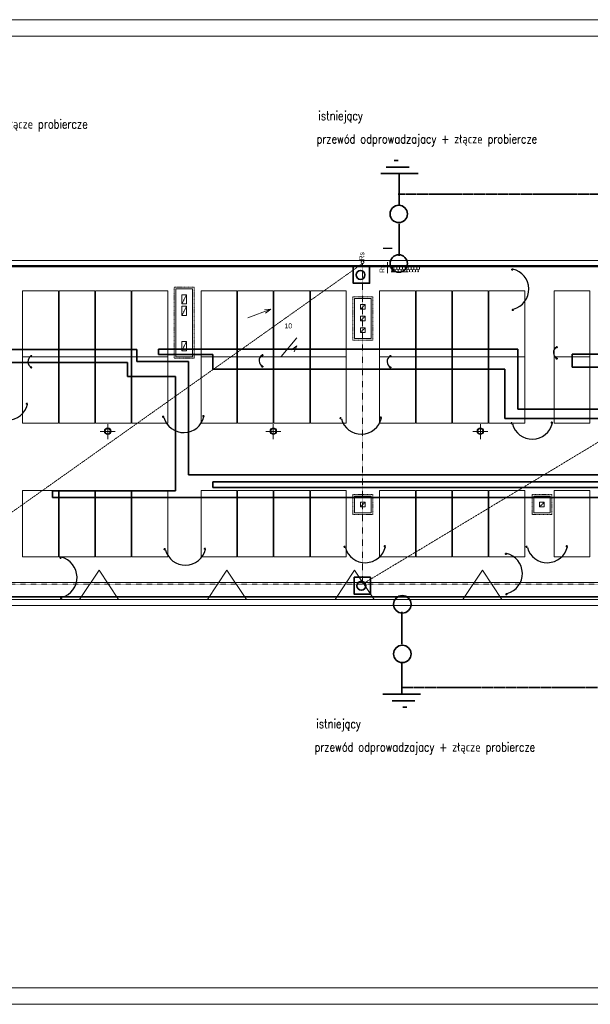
# Model space of a CAD drawing. Header units: centimetres. Extents: x 42630 to 130002, y 15 to 29179.
# Tile 129 of 165: x 80488 to 82211, y 2843 to 5813. Entities that reach past the tile are written whole.
import ezdxf

# ---------------------------------------------------------------- set-up
doc = ezdxf.new("R2010")
doc.units = ezdxf.units.CM
doc.header["$LTSCALE"] = 0.01
for name, pattern in [('Krawędzie ukryte', [391.222223, 282.222223, -109]), ('PRZERYWANA', [0.282222, 0.141111, -0.141111]), ('Przerywana 2', [135, 75, -60])]:
    doc.linetypes.add(name, pattern=pattern)
for name, color, linetype, lineweight in [('0 RAMKI I TABELKI_Nr_Pióra__1', 253, 'Continuous', 13), ('1ESTAWIENIE STOLARKI_Pen_No__1_Nr_Pióra__7_Nr_Pióra__1', 7, 'Continuous', 13), ('1SUFIT PODWIESZONY_Nr_Pióra__1', 7, 'Continuous', 13), ('2D - Ogólne_Nr_Pióra__1', 7, 'Continuous', 13), ('E0odgrom', 6, 'Continuous', 35), ('IS went opis', 7, 'Continuous', 20), ('panale', 210, 'Continuous', 35), ('Pprzeowdy', 5, 'Continuous', 35), ('uziem', 82, 'Continuous', 30)]:
    doc.layers.add(name, color=color, linetype=linetype, lineweight=lineweight)
for name, color, linetype, lineweight, true_color in [('2D - Ogólne_Nr_Pióra__108', 7, 'Continuous', 13, 0xfd8379), ('2D - Ogólne_Nr_Pióra__68', 7, 'Continuous', 35, 0xfd4435), ('Opisy - Etykiety_Nr_Pióra__88', 7, 'Continuous', 20, 0xfd4435)]:
    doc.layers.add(name, color=color, linetype=linetype, lineweight=lineweight, true_color=true_color)
doc.styles.add('GENERATED_STYLE_2', font='arial.ttf')
doc.styles.add('p', font='simplex.shx', dxfattribs={"width": 0.8, "height": 100})

msp = doc.modelspace()

# ---------------------------------------------------------------- hatches: boundary and pattern name
at = {"layer": 'uziem'}
for points in [[(81976.941, 5059.391, 1), (81973.92, 5059.391, 1)], [(81978.71, 4937.952, 1), (81975.688, 4937.952, 1)], [(82111.185, 4825.132, 1), (82108.163, 4825.132, 1)], [(80524.776, 4798.571, 1), (80521.754, 4798.571, 1)], [(81222.603, 4800.986, 1), (81219.581, 4800.986, 1)], [(81608.943, 4798.571, 1), (81605.921, 4798.571, 1)], [(82111.185, 4791.037, 1), (82108.163, 4791.037, 1)], [(80524.776, 4764.476, 1), (80521.754, 4764.476, 1)], [(81222.603, 4766.891, 1), (81219.581, 4766.891, 1)], [(81608.943, 4764.476, 1), (81605.921, 4764.476, 1)], [(80511.807, 4654.828, 1), (80508.785, 4654.828, 1)], [(80922.977, 4615.684, 1), (80919.955, 4615.684, 1)], [(81044.416, 4617.453, 1), (81041.394, 4617.453, 1)], [(81458.722, 4611.157, 1), (81455.7, 4611.157, 1)], [(81580.161, 4612.925, 1), (81577.139, 4612.925, 1)], [(81974.848, 4596.065, 1), (81971.826, 4596.065, 1)], [(82096.287, 4597.834, 1), (82093.265, 4597.834, 1)], [(81048.943, 4217.53, 1), (81045.921, 4217.53, 1)], [(81470.795, 4223.308, 1), (81467.773, 4223.308, 1)], [(81592.234, 4225.076, 1), (81589.212, 4225.076, 1)], [(82020.122, 4223.308, 1), (82017.101, 4223.308, 1)], [(82141.561, 4225.076, 1), (82138.539, 4225.076, 1)], [(80613.161, 4190.126, 1), (80610.139, 4190.126, 1)], [(80927.504, 4215.762, 1), (80924.482, 4215.762, 1)], [(81957.624, 4201.716, 1), (81954.603, 4201.716, 1)], [(80614.929, 4068.687, 1), (80611.907, 4068.687, 1)], [(81959.393, 4080.277, 1), (81956.371, 4080.277, 1)]]:
    msp.add_hatch(color=256, dxfattribs=at).paths.add_polyline_path(points)

# ---------------------------------------------------------------- linework, layer by layer
at = {"layer": '0 RAMKI I TABELKI_Nr_Pióra__1', "linetype": 'Continuous'}
for p, q in [((78201.274, 5813.233), (84680.207, 5813.233)), ((78966.448, 5813.233), (85445.382, 5813.233)), ((78402.818, 5763.233), (84630.207, 5763.233)), ((79167.992, 5763.233), (85395.382, 5763.233)), ((84630.207, 2893.233), (78402.818, 2893.233)), ((85395.382, 2893.233), (79167.992, 2893.233)), ((84680.207, 2843.233), (78201.274, 2843.233)), ((85445.382, 2843.233), (78966.448, 2843.233))]:
    msp.add_line(p, q, dxfattribs=at)
at = {"layer": '1SUFIT PODWIESZONY_Nr_Pióra__1', "color": 252, "linetype": 'Continuous'}
for p, q in [((80497.085, 4995.78), (80605.085, 4995.78)), ((80497.085, 4795.78), (80497.085, 4995.78)), ((80605.085, 4995.78), (80605.085, 4795.78)), ((80607.085, 4995.78), (80715.085, 4995.78)), ((80607.085, 4795.78), (80607.085, 4995.78)), ((80715.085, 4995.78), (80715.085, 4795.78)), ((80717.085, 4995.78), (80825.085, 4995.78)), ((80717.085, 4795.78), (80717.085, 4995.78)), ((80825.085, 4995.78), (80825.085, 4795.78)), ((80827.085, 4995.78), (80935.085, 4995.78)), ((80827.085, 4795.78), (80827.085, 4995.78)), ((80935.085, 4995.78), (80935.085, 4795.78)), ((81036.085, 4995.78), (81144.085, 4995.78)), ((81036.085, 4795.78), (81036.085, 4995.78)), ((81144.085, 4995.78), (81144.085, 4795.78)), ((81146.085, 4995.78), (81254.085, 4995.78)), ((81146.085, 4795.78), (81146.085, 4995.78)), ((81254.085, 4995.78), (81254.085, 4795.78)), ((81256.085, 4995.78), (81364.085, 4995.78)), ((81256.085, 4795.78), (81256.085, 4995.78)), ((81364.085, 4995.78), (81364.085, 4795.78)), ((81366.085, 4995.78), (81474.085, 4995.78)), ((81366.085, 4795.78), (81366.085, 4995.78)), ((81474.085, 4995.78), (81474.085, 4795.78)), ((81575.085, 4995.78), (81683.085, 4995.78)), ((81575.085, 4795.78), (81575.085, 4995.78)), ((81683.085, 4995.78), (81683.085, 4795.78)), ((81685.085, 4995.78), (81793.085, 4995.78)), ((81685.085, 4795.78), (81685.085, 4995.78)), ((81793.085, 4995.78), (81793.085, 4795.78)), ((81795.085, 4995.78), (81903.085, 4995.78)), ((81795.085, 4795.78), (81795.085, 4995.78)), ((81903.085, 4995.78), (81903.085, 4795.78)), ((81905.085, 4995.78), (82013.085, 4995.78)), ((81905.085, 4795.78), (81905.085, 4995.78)), ((82013.085, 4995.78), (82013.085, 4795.78)), ((82102.085, 4995.78), (82210.085, 4995.78)), ((82102.085, 4795.78), (82102.085, 4995.78)), ((82210.085, 4995.78), (82210.085, 4795.78)), ((80605.085, 4795.78), (80497.085, 4795.78)), ((80497.085, 4795.78), (80605.085, 4795.78)), ((80497.085, 4595.78), (80497.085, 4795.78)), ((80605.085, 4795.78), (80605.085, 4595.78)), ((80715.085, 4795.78), (80607.085, 4795.78)), ((80607.085, 4795.78), (80715.085, 4795.78)), ((80607.085, 4595.78), (80607.085, 4795.78)), ((80715.085, 4795.78), (80715.085, 4595.78)), ((80825.085, 4795.78), (80717.085, 4795.78)), ((80717.085, 4795.78), (80825.085, 4795.78)), ((80717.085, 4595.78), (80717.085, 4795.78)), ((80825.085, 4795.78), (80825.085, 4595.78)), ((80935.085, 4795.78), (80827.085, 4795.78)), ((80827.085, 4795.78), (80935.085, 4795.78)), ((80827.085, 4595.78), (80827.085, 4795.78)), ((80935.085, 4795.78), (80935.085, 4595.78)), ((81144.085, 4795.78), (81036.085, 4795.78)), ((81036.085, 4795.78), (81144.085, 4795.78)), ((81036.085, 4595.78), (81036.085, 4795.78)), ((81144.085, 4795.78), (81144.085, 4595.78)), ((81254.085, 4795.78), (81146.085, 4795.78)), ((81146.085, 4795.78), (81254.085, 4795.78)), ((81146.085, 4595.78), (81146.085, 4795.78)), ((81254.085, 4795.78), (81254.085, 4595.78)), ((81364.085, 4795.78), (81256.085, 4795.78)), ((81256.085, 4795.78), (81364.085, 4795.78)), ((81256.085, 4595.78), (81256.085, 4795.78)), ((81364.085, 4795.78), (81364.085, 4595.78)), ((81474.085, 4795.78), (81366.085, 4795.78)), ((81366.085, 4795.78), (81474.085, 4795.78)), ((81366.085, 4595.78), (81366.085, 4795.78)), ((81474.085, 4795.78), (81474.085, 4595.78)), ((81683.085, 4795.78), (81575.085, 4795.78)), ((81575.085, 4795.78), (81683.085, 4795.78)), ((81575.085, 4595.78), (81575.085, 4795.78)), ((81683.085, 4795.78), (81683.085, 4595.78)), ((81793.085, 4795.78), (81685.085, 4795.78)), ((81685.085, 4795.78), (81793.085, 4795.78)), ((81685.085, 4595.78), (81685.085, 4795.78)), ((81793.085, 4795.78), (81793.085, 4595.78)), ((81903.085, 4795.78), (81795.085, 4795.78)), ((81795.085, 4795.78), (81903.085, 4795.78)), ((81795.085, 4595.78), (81795.085, 4795.78)), ((81903.085, 4795.78), (81903.085, 4595.78)), ((82013.085, 4795.78), (81905.085, 4795.78)), ((81905.085, 4795.78), (82013.085, 4795.78)), ((81905.085, 4595.78), (81905.085, 4795.78)), ((82013.085, 4795.78), (82013.085, 4595.78)), ((82210.085, 4795.78), (82102.085, 4795.78)), ((82102.085, 4795.78), (82210.085, 4795.78)), ((82102.085, 4595.78), (82102.085, 4795.78)), ((82210.085, 4795.78), (82210.085, 4595.78)), ((80605.085, 4595.78), (80497.085, 4595.78)), ((80715.085, 4595.78), (80607.085, 4595.78)), ((80825.085, 4595.78), (80717.085, 4595.78)), ((80935.085, 4595.78), (80827.085, 4595.78)), ((81144.085, 4595.78), (81036.085, 4595.78)), ((81254.085, 4595.78), (81146.085, 4595.78)), ((81364.085, 4595.78), (81256.085, 4595.78)), ((81474.085, 4595.78), (81366.085, 4595.78)), ((81683.085, 4595.78), (81575.085, 4595.78)), ((81793.085, 4595.78), (81685.085, 4595.78)), ((81903.085, 4595.78), (81795.085, 4595.78)), ((82013.085, 4595.78), (81905.085, 4595.78)), ((82210.085, 4595.78), (82102.085, 4595.78)), ((80497.085, 4392.988), (80605.085, 4392.988)), ((80497.085, 4192.988), (80497.085, 4392.988)), ((80605.085, 4392.988), (80605.085, 4192.988)), ((80607.085, 4392.988), (80715.085, 4392.988)), ((80607.085, 4192.988), (80607.085, 4392.988)), ((80715.085, 4392.988), (80715.085, 4192.988)), ((80717.085, 4392.988), (80825.085, 4392.988)), ((80717.085, 4192.988), (80717.085, 4392.988)), ((80825.085, 4392.988), (80825.085, 4192.988)), ((80827.085, 4392.988), (80935.085, 4392.988)), ((80827.085, 4192.988), (80827.085, 4392.988)), ((80935.085, 4392.988), (80935.085, 4192.988)), ((81036.085, 4392.988), (81144.085, 4392.988)), ((81036.085, 4192.988), (81036.085, 4392.988)), ((81144.085, 4392.988), (81144.085, 4192.988)), ((81146.085, 4392.988), (81254.085, 4392.988)), ((81146.085, 4192.988), (81146.085, 4392.988)), ((81254.085, 4392.988), (81254.085, 4192.988)), ((81256.085, 4392.988), (81364.085, 4392.988)), ((81256.085, 4192.988), (81256.085, 4392.988)), ((81364.085, 4392.988), (81364.085, 4192.988)), ((81366.085, 4392.988), (81474.085, 4392.988)), ((81366.085, 4192.988), (81366.085, 4392.988)), ((81474.085, 4392.988), (81474.085, 4192.988)), ((81575.085, 4392.988), (81683.085, 4392.988)), ((81575.085, 4192.988), (81575.085, 4392.988)), ((81683.085, 4392.988), (81683.085, 4192.988)), ((81685.085, 4392.988), (81793.085, 4392.988)), ((81685.085, 4192.988), (81685.085, 4392.988)), ((81793.085, 4392.988), (81793.085, 4192.988)), ((81795.085, 4392.988), (81903.085, 4392.988)), ((81795.085, 4192.988), (81795.085, 4392.988)), ((81903.085, 4392.988), (81903.085, 4192.988)), ((81905.085, 4392.988), (82013.085, 4392.988)), ((81905.085, 4192.988), (81905.085, 4392.988)), ((82013.085, 4392.988), (82013.085, 4192.988)), ((82102.085, 4392.988), (82210.085, 4392.988)), ((82102.085, 4192.988), (82102.085, 4392.988)), ((82210.085, 4392.988), (82210.085, 4192.988)), ((80605.085, 4192.988), (80497.085, 4192.988)), ((80715.085, 4192.988), (80607.085, 4192.988)), ((80825.085, 4192.988), (80717.085, 4192.988)), ((80935.085, 4192.988), (80827.085, 4192.988)), ((81144.085, 4192.988), (81036.085, 4192.988)), ((81254.085, 4192.988), (81146.085, 4192.988)), ((81364.085, 4192.988), (81256.085, 4192.988)), ((81474.085, 4192.988), (81366.085, 4192.988)), ((81683.085, 4192.988), (81575.085, 4192.988)), ((81793.085, 4192.988), (81685.085, 4192.988)), ((81903.085, 4192.988), (81795.085, 4192.988)), ((82013.085, 4192.988), (81905.085, 4192.988)), ((82210.085, 4192.988), (82102.085, 4192.988))]:
    msp.add_line(p, q, dxfattribs=at)
at = {"layer": '2D - Ogólne_Nr_Pióra__1', "color": 252, "linetype": 'Continuous'}
for p, q in [((83106.085, 5086.78), (78787.085, 5086.78)), ((81598.319, 5081.643), (81598.319, 5049.143)), ((83121.085, 5071.78), (78787.085, 5071.78)), ((78787.085, 5071.78), (83111.085, 5071.78)), ((81660.319, 5052.643), (81610.319, 5052.643)), ((80960.085, 5001.78), (81010.085, 5001.78)), ((80960.085, 4796.78), (80960.085, 5001.78)), ((81010.085, 5001.78), (81010.085, 4796.78)), ((80978.085, 4983.78), (80992.085, 4983.78)), ((80978.085, 4955.78), (80978.085, 4983.78)), ((80992.085, 4983.78), (80992.085, 4955.78)), ((81499.085, 4971.78), (81549.085, 4971.78)), ((81499.085, 4851.78), (81499.085, 4971.78)), ((81549.085, 4971.78), (81549.085, 4851.78)), ((80992.085, 4955.78), (80978.085, 4955.78)), ((80978.085, 4948.78), (80992.085, 4948.78)), ((80978.085, 4920.78), (80978.085, 4948.78)), ((80992.085, 4948.78), (80992.085, 4920.78)), ((81177.413, 4914.072), (81246.295, 4939.583)), ((81246.295, 4939.583), (81227.06, 4937.791)), ((81246.295, 4939.583), (81230.533, 4928.414)), ((81517.085, 4953.78), (81531.085, 4953.78)), ((81517.085, 4939.78), (81517.085, 4953.78)), ((81531.085, 4939.78), (81517.085, 4939.78)), ((81531.085, 4953.78), (81531.085, 4939.78)), ((80992.085, 4920.78), (80978.085, 4920.78)), ((81517.085, 4918.78), (81531.085, 4918.78)), ((81517.085, 4904.78), (81517.085, 4918.78)), ((81531.085, 4904.78), (81517.085, 4904.78)), ((81531.085, 4918.78), (81531.085, 4904.78)), ((81517.085, 4883.78), (81531.085, 4883.78)), ((81517.085, 4869.78), (81517.085, 4883.78)), ((81531.085, 4883.78), (81531.085, 4869.78)), ((80978.085, 4842.78), (80992.085, 4842.78)), ((80978.085, 4814.78), (80978.085, 4842.78)), ((80992.085, 4842.78), (80992.085, 4814.78)), ((81277.781, 4797.436), (81324.679, 4853.97)), ((81549.085, 4851.78), (81499.085, 4851.78)), ((81531.085, 4869.78), (81517.085, 4869.78)), ((80992.085, 4814.78), (80978.085, 4814.78)), ((81324.679, 4828.97), (81308.917, 4817.801)), ((81324.679, 4828.97), (81316.613, 4811.416)), ((81010.085, 4796.78), (80960.085, 4796.78)), ((80754.085, 4547.934), (80754.085, 4593.503)), ((81254.085, 4547.934), (81254.085, 4593.503)), ((81879.085, 4547.934), (81879.085, 4593.503)), ((80731.3, 4570.718), (80776.87, 4570.718)), ((81231.3, 4570.718), (81276.87, 4570.718)), ((81856.3, 4570.718), (81901.87, 4570.718)), ((81499.085, 4375.78), (81549.085, 4375.78)), ((81499.085, 4325.78), (81499.085, 4375.78)), ((81549.085, 4375.78), (81549.085, 4325.78)), ((82040.085, 4375.78), (82090.085, 4375.78)), ((82040.085, 4325.78), (82040.085, 4375.78)), ((82090.085, 4375.78), (82090.085, 4325.78)), ((81517.085, 4357.78), (81531.085, 4357.78)), ((81517.085, 4343.78), (81517.085, 4357.78)), ((81531.085, 4343.78), (81517.085, 4343.78)), ((81531.085, 4357.78), (81531.085, 4343.78)), ((82058.085, 4357.78), (82072.085, 4357.78)), ((82058.085, 4343.78), (82058.085, 4357.78)), ((82072.085, 4343.78), (82058.085, 4343.78)), ((82072.085, 4357.78), (82072.085, 4343.78)), ((81549.085, 4325.78), (81499.085, 4325.78)), ((82090.085, 4325.78), (82040.085, 4325.78)), ((80728.007, 4153.183), (80669.079, 4064.28)), ((80786.935, 4064.28), (80728.007, 4153.183)), ((81113.791, 4153.183), (81054.863, 4064.28)), ((81172.719, 4064.28), (81113.791, 4153.183)), ((81499.575, 4153.183), (81440.647, 4064.28)), ((81558.504, 4064.28), (81499.575, 4153.183)), ((81885.36, 4153.183), (81826.431, 4064.28)), ((81944.288, 4064.28), (81885.36, 4153.183)), ((83118.085, 4115.78), (79041.085, 4115.78)), ((84708.085, 4064.28), (77813.802, 4064.28)), ((79041.085, 4045.78), (84708.085, 4045.78)), ((80669.079, 4064.28), (80786.935, 4064.28)), ((81054.863, 4064.28), (81172.719, 4064.28)), ((81440.647, 4064.28), (81558.504, 4064.28)), ((81826.431, 4064.28), (81944.288, 4064.28))]:
    msp.add_line(p, q, dxfattribs=at)
at = {"layer": '2D - Ogólne_Nr_Pióra__1', "color": 252, "linetype": 'PRZERYWANA'}
for p, q in [((80158.676, 4110.78), (81523.273, 5077.78)), ((81523.273, 5077.78), (81523.273, 4110.78)), ((81523.273, 4110.78), (83121.085, 5071.78)), ((79041.085, 4110.78), (84657.085, 4110.78)), ((79041.085, 4064.78), (84696.085, 4064.78))]:
    msp.add_line(p, q, dxfattribs=at)
at = {"layer": '2D - Ogólne_Nr_Pióra__1', "color": 252, "linetype": 'Przerywana 2'}
for p, q in [((80955.085, 5006.78), (81015.085, 5006.78)), ((80955.085, 4791.78), (80955.085, 5006.78)), ((81015.085, 5006.78), (81015.085, 4791.78)), ((81494.085, 4976.78), (81554.085, 4976.78)), ((81494.085, 4846.78), (81494.085, 4976.78)), ((81554.085, 4976.78), (81554.085, 4846.78)), ((81554.085, 4846.78), (81494.085, 4846.78)), ((81015.085, 4791.78), (80955.085, 4791.78)), ((81494.085, 4380.78), (81554.085, 4380.78)), ((81494.085, 4320.78), (81494.085, 4380.78)), ((81554.085, 4380.78), (81554.085, 4320.78)), ((82035.085, 4380.78), (82095.085, 4380.78)), ((82035.085, 4320.78), (82035.085, 4380.78)), ((82095.085, 4380.78), (82095.085, 4320.78)), ((81554.085, 4320.78), (81494.085, 4320.78)), ((82095.085, 4320.78), (82035.085, 4320.78))]:
    msp.add_line(p, q, dxfattribs=at)
at = {"layer": '2D - Ogólne_Nr_Pióra__1', "color": 252, "linetype": 'Krawędzie ukryte'}
for p, q in [((80978.085, 4955.78), (80992.085, 4983.78)), ((80978.085, 4920.78), (80992.085, 4948.78)), ((81517.085, 4939.78), (81531.085, 4953.78)), ((81517.085, 4904.78), (81531.085, 4918.78)), ((81517.085, 4869.78), (81531.085, 4883.78)), ((80978.085, 4814.78), (80992.085, 4842.78)), ((81517.085, 4343.78), (81531.085, 4357.78)), ((82058.085, 4343.78), (82072.085, 4357.78))]:
    msp.add_line(p, q, dxfattribs=at)
at = {"layer": '2D - Ogólne_Nr_Pióra__1', "color": 252, "linetype": 'Przerywana 2'}
msp.add_circle((81523.273, 5081.78), 4, dxfattribs=at)
at = {"layer": '2D - Ogólne_Nr_Pióra__1', "color": 252, "linetype": 'Continuous'}
for centre, radius in [((80754.085, 4571.78), 10), ((80754.085, 4571.78), 7.503), ((81254.085, 4571.78), 10), ((81254.085, 4571.78), 7.503), ((81879.085, 4571.78), 10), ((81879.085, 4571.78), 7.503)]:
    msp.add_circle(centre, radius, dxfattribs=at)
at = {"layer": '2D - Ogólne_Nr_Pióra__108', "color": 252, "linetype": 'Continuous'}
for p, q in [((81613.55, 5058.716), (81613.319, 5058.849)), ((81613.55, 5053.716), (81613.319, 5053.583)), ((81617.88, 5061.216), (81613.55, 5058.716)), ((81613.55, 5053.716), (81613.55, 5058.716)), ((81615.407, 5052.643), (81613.55, 5053.716)), ((81617.88, 5061.216), (81617.88, 5066.143)), ((81622.21, 5058.716), (81617.88, 5061.216)), ((81622.21, 5053.716), (81620.352, 5052.643)), ((81626.54, 5061.216), (81622.21, 5058.716)), ((81622.21, 5053.716), (81622.21, 5058.716)), ((81624.068, 5052.643), (81622.21, 5053.716)), ((81626.54, 5061.216), (81626.54, 5066.143)), ((81630.87, 5058.716), (81626.54, 5061.216)), ((81630.87, 5053.716), (81629.012, 5052.643)), ((81635.2, 5061.216), (81630.87, 5058.716)), ((81630.87, 5053.716), (81630.87, 5058.716)), ((81632.728, 5052.643), (81630.87, 5053.716)), ((81635.2, 5061.216), (81635.2, 5066.143)), ((81639.53, 5058.716), (81635.2, 5061.216)), ((81639.53, 5053.716), (81637.673, 5052.643)), ((81643.86, 5061.216), (81639.53, 5058.716)), ((81639.53, 5053.716), (81639.53, 5058.716)), ((81641.388, 5052.643), (81639.53, 5053.716)), ((81643.86, 5061.216), (81643.86, 5066.143)), ((81648.191, 5058.716), (81643.86, 5061.216)), ((81648.191, 5053.716), (81646.333, 5052.643)), ((81652.521, 5061.216), (81648.191, 5058.716)), ((81648.191, 5053.716), (81648.191, 5058.716)), ((81650.048, 5052.643), (81648.191, 5053.716)), ((81652.521, 5061.216), (81652.521, 5066.143)), ((81656.851, 5058.716), (81652.521, 5061.216)), ((81656.851, 5053.716), (81654.993, 5052.643)), ((81661.181, 5061.216), (81656.851, 5058.716)), ((81656.851, 5053.716), (81656.851, 5058.716)), ((81658.709, 5052.643), (81656.851, 5053.716)), ((81661.181, 5061.216), (81661.181, 5066.143)), ((81665.511, 5058.716), (81661.181, 5061.216)), ((81665.511, 5053.716), (81663.653, 5052.643)), ((81669.841, 5061.216), (81665.511, 5058.716)), ((81665.511, 5053.716), (81665.511, 5058.716)), ((81667.369, 5052.643), (81665.511, 5053.716)), ((81669.841, 5061.216), (81669.841, 5066.143)), ((81674.171, 5058.716), (81669.841, 5061.216)), ((81674.171, 5053.716), (81672.314, 5052.643)), ((81678.501, 5061.216), (81674.171, 5058.716)), ((81674.171, 5053.716), (81674.171, 5058.716)), ((81676.029, 5052.643), (81674.171, 5053.716)), ((81678.501, 5061.216), (81678.501, 5066.143)), ((81682.832, 5058.716), (81678.501, 5061.216)), ((81682.832, 5053.716), (81680.974, 5052.643)), ((81687.162, 5061.216), (81682.832, 5058.716)), ((81682.832, 5053.716), (81682.832, 5058.716)), ((81684.689, 5052.643), (81682.832, 5053.716)), ((81687.162, 5061.216), (81687.162, 5066.143)), ((81691.492, 5058.716), (81687.162, 5061.216)), ((81691.492, 5053.716), (81689.634, 5052.643)), ((81695.822, 5061.216), (81691.492, 5058.716)), ((81691.492, 5053.716), (81691.492, 5058.716)), ((81693.35, 5052.643), (81691.492, 5053.716)), ((81695.822, 5061.216), (81695.822, 5066.143))]:
    msp.add_line(p, q, dxfattribs=at)
at = {"layer": '2D - Ogólne_Nr_Pióra__68', "color": 252, "linetype": 'Continuous'}
msp.add_line((81613.319, 5066.143), (81613.319, 5052.643), dxfattribs=at)
at = {"layer": 'E0odgrom'}
for p, q in [((81619.276, 5388.419), (81630.784, 5388.419)), ((81634.073, 5348.96), (81578.173, 5348.96)), ((81578.173, 5348.96), (81691.617, 5348.96)), ((81594.614, 5368.689), (81663.667, 5368.689)), ((81634.073, 5251.957), (81634.073, 5348.96)), ((81634.073, 5100.699), (81634.073, 5197.702)), ((78793.191, 5069.135), (83108.127, 5069.135)), ((83137.63, 4072.641), (78826.425, 4072.641)), ((81642.205, 4026.771), (81642.205, 3929.769)), ((81642.205, 3875.513), (81642.205, 3778.51)), ((81698.105, 3778.51), (81584.661, 3778.51)), ((81642.205, 3778.51), (81698.105, 3778.51)), ((81681.664, 3758.781), (81612.611, 3758.781)), ((81657.002, 3739.052), (81645.493, 3739.052))]:
    msp.add_line(p, q, dxfattribs=at)
at = {"layer": 'E0odgrom', "linetype": 'Krawędzie ukryte'}
for p, q in [((83118.616, 5286.749), (81631.207, 5286.749)), ((83064.529, 3799.339), (81642.797, 3799.339))]:
    msp.add_line(p, q, dxfattribs=at)
at = {"layer": 'E0odgrom'}
for points in [[(81495.432, 5069.257), (81544.755, 5069.257), (81544.755, 5018.289), (81495.432, 5018.289)], [(81497.89, 4131.644), (81547.214, 4131.644), (81547.214, 4080.677), (81497.89, 4080.677)]]:
    msp.add_lwpolyline(points, close=True, dxfattribs=at)
for centre, radius in [((81632.757, 5227.296), 26.306), ((81632.757, 5077.681), 26.306), ((81517.422, 5043.362), 13.358), ((81519.88, 4105.75), 13.358), ((81643.52, 4049.789), 26.306), ((81643.52, 3900.175), 26.306)]:
    msp.add_circle(centre, radius, dxfattribs=at)
at = {"layer": 'Opisy - Etykiety_Nr_Pióra__88', "color": 252, "linetype": 'Continuous', "lineweight": -2}
msp.add_line((81613.319, 5123.063), (81585.173, 5123.063), dxfattribs=at)
at = {"layer": 'panale'}
for centre in [(81975.431, 5059.391), (81977.199, 4937.952), (82109.674, 4825.132), (80523.265, 4798.571), (81221.092, 4800.986), (81607.432, 4798.571), (82109.674, 4791.037), (80523.265, 4764.476), (81221.092, 4766.891), (81607.432, 4764.476), (80510.296, 4654.828), (80921.466, 4615.684), (81042.905, 4617.453), (81457.211, 4611.157), (81578.65, 4612.925), (81973.337, 4596.065), (82094.776, 4597.834), (81047.432, 4217.53), (81469.284, 4223.308), (81590.723, 4225.076), (82018.612, 4223.308), (82140.05, 4225.076), (80611.65, 4190.126), (80925.993, 4215.762), (81956.113, 4201.716), (80613.418, 4068.687), (81957.882, 4080.277)]:
    msp.add_circle(centre, 1.511, dxfattribs=at)
at = {"layer": 'Pprzeowdy'}
for p, q in [((80842.031, 4818.76), (80159.899, 4818.76)), ((80842.031, 4782.541), (80842.031, 4818.76)), ((81057.288, 4819.902), (80907.581, 4819.902)), ((80907.581, 4819.902), (80907.581, 4802.999)), ((81991.748, 4819.902), (81057.288, 4819.902)), ((81991.748, 4638.805), (81991.748, 4819.902)), ((80998.378, 4782.541), (80842.031, 4782.541)), ((80907.581, 4802.999), (81071.776, 4802.999)), ((80998.378, 4628.609), (80998.378, 4782.541)), ((81071.776, 4802.999), (81071.776, 4759.536)), ((82275.838, 4804.219), (82155.905, 4804.219)), ((82155.905, 4804.219), (82155.905, 4765.035)), ((80159.899, 4779.523), (80813.357, 4779.523)), ((80813.357, 4779.523), (80813.357, 4737.267)), ((81071.776, 4759.536), (81953.114, 4759.536)), ((81953.114, 4759.536), (81953.114, 4609.829)), ((82155.905, 4765.035), (83073.463, 4765.035)), ((80813.357, 4737.267), (80958.235, 4737.267)), ((80958.235, 4737.267), (80958.235, 4426.384)), ((83046.94, 4638.805), (81991.748, 4638.805)), ((80998.378, 4440.268), (80998.378, 4628.609)), ((81953.114, 4609.829), (83073.274, 4609.829)), ((80958.235, 4426.384), (80958.235, 4391.673)), ((83031.493, 4440.268), (80998.378, 4440.268)), ((81071.572, 4402.162), (81071.572, 4419.668)), ((81071.572, 4419.668), (83062.846, 4419.668)), ((83072.391, 4402.162), (81071.572, 4402.162)), ((80958.235, 4391.673), (80586.986, 4391.673)), ((80586.986, 4391.673), (80586.986, 4372.055)), ((80586.986, 4372.055), (83086.124, 4372.055))]:
    msp.add_line(p, q, dxfattribs=at)
at = {"layer": 'uziem'}
for centre, radius, start, end in [((81962.902, 5000.404), 62.283, 285.353317, 76.938209), ((82120.501, 4808.887), 20.739, 125.031364, 240.473607), ((80534.092, 4782.326), 20.739, 125.031364, 240.473607), ((81231.919, 4784.74), 20.739, 125.031364, 240.473607), ((81618.259, 4782.326), 20.739, 125.031364, 240.473607), ((80451.309, 4667.356), 62.283, 195.353317, 346.938209), ((80983.918, 4629.981), 62.283, 195.353317, 346.938209), ((81519.663, 4625.454), 62.283, 195.353317, 346.938209), ((82035.789, 4610.363), 62.283, 195.353317, 346.938209), ((81531.736, 4237.605), 62.283, 195.353317, 346.938209), ((82081.063, 4237.605), 62.283, 195.353317, 346.938209), ((80599.121, 4131.139), 62.283, 285.353317, 76.938209), ((80988.445, 4230.059), 62.283, 195.353317, 346.938209), ((81943.585, 4142.729), 62.283, 285.353317, 76.938209)]:
    msp.add_arc(centre, radius, start, end, dxfattribs=at)

# ---------------------------------------------------------------- texts
at = {"layer": '1ESTAWIENIE STOLARKI_Pen_No__1_Nr_Pióra__7_Nr_Pióra__1', "color": 252, "linetype": 'Continuous', "style": 'GENERATED_STYLE_2'}
for p in [(81528.38, 5086.679), (81589.681, 5049.042)]:
    msp.add_text('Rs', height=15, rotation=90, dxfattribs=at).set_placement(p)
msp.add_text('10', height=15, dxfattribs=at).set_placement((81287.468, 4882.14))
at = {"layer": 'IS went opis', "color": 5, "linetype": 'Continuous', "char_height": 27, "width": 1079.48729, "attachment_point": 1, "style": 'p', "bg_fill": 2}
for s, insert in [('istniejący', (81390.119, 5537.312)), ('przewód odprowadzajacy + złącze probiercze', (80027.392, 5512.024)), ('przewód odprowadzajacy + złącze probiercze', (81384.499, 5467.068)), ('istniejący', (81384.05, 3702.997)), ('przewód odprowadzajacy + złącze probiercze', (81378.43, 3632.753))]:
    msp.add_mtext(s, dxfattribs=dict(at, insert=insert))

doc.saveas('drawing.dxf')
